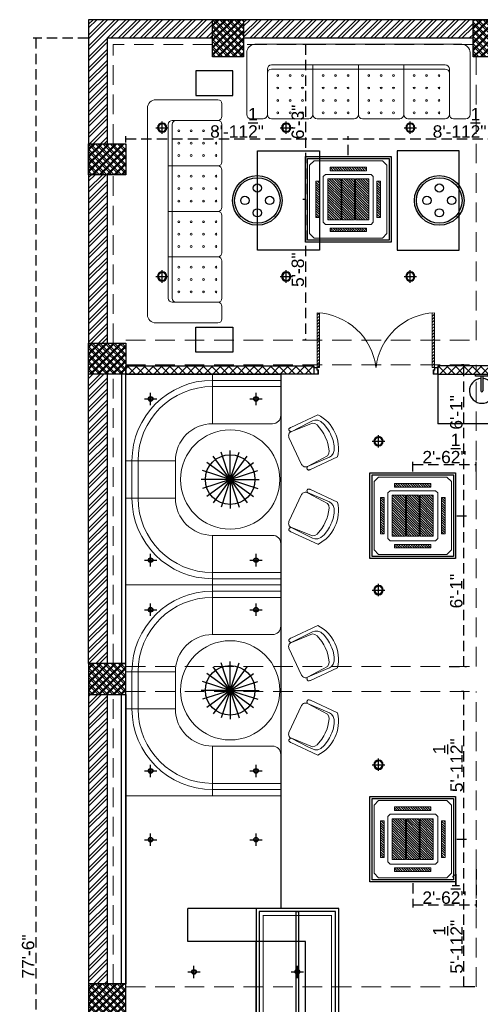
# Model space of a CAD drawing. Header units: inches. Extents: x 105152 to 158499, y 12149 to 30915.
# Tile 17 of 256: x 123135 to 123357, y 17876 to 18352. Entities that reach past the tile are written whole.
import ezdxf

# ---------------------------------------------------------------- set-up
doc = ezdxf.new("R2010")
doc.units = ezdxf.units.IN
doc.header["$MEASUREMENT"] = 0
doc.header["$PDMODE"] = 34
doc.linetypes.add('HIDDEN', pattern=[0.375, 0.25, -0.125])
for name, color, linetype, lineweight in [('-AC-EQUEPMENT', 1, 'Continuous', 20), ('PD_COLUMN', 2, 'Continuous', 60), ('PD_ELEVATION_03', 80, 'Continuous', 25), ('PD_HATCH', 45, 'Continuous', 9)]:
    doc.layers.add(name, color=color, linetype=linetype, lineweight=lineweight)
doc.layers.add('15w led', color=7, linetype='Continuous', true_color=0xe600e6)
doc.layers.add('PD_BASE', color=8, linetype='Continuous', transparency=0.5)
doc.layers.add('PD_DIMENSION', color=101, linetype='Continuous')
doc.layers.add('PD_LIGHTING', color=23, linetype='Continuous')
doc.styles.get("Standard").update_dxf_attribs({"font": 'arial.ttf', "height": 6})
doc.dimstyles.new('ISO-10', dxfattribs={"dimtxt": 6, "dimasz": 0.5, "dimexe": 1.25, "dimexo": 0.625, "dimtad": 1, "dimtoh": 1, "dimdec": 1, "dimlunit": 4, "dimtxsty": 'Standard', "dimblk": 'ARCHTICK', "dimcen": 2.5, "dimclrt": 3, "dimadec": 0, "dimazin": 0, "dimtfac": 1, "dimtdec": 1, "dimtmove": 1, "dimatfit": 3, "dimfxl": 1, "dimarcsym": 0})
pattern_1 = [(45, (268611.2745, 44121.918), (-1.767766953, 1.767766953), []), (135, (268611.2745, 44121.918), (-1.767766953, -1.767766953), [])]

# ---------------------------------------------------------------- blocks, each defined once
blk = doc.blocks.new('_ArchTick')
at = {"color": 0, "linetype": 'ByBlock', "const_width": 0.15}
blk.add_lwpolyline([(-0.5, -0.5), (0.5, 0.5)], dxfattribs=at)
blk = doc.blocks.new('*D251')
at = {"layer": 'Defpoints', "color": 0, "ltscale": 20, "transparency": 16777216}
for p in [(123176.99, 18343.43), (123142.49, 17413.43), (123176.99, 17413.43)]:
    blk.add_point(p, dxfattribs=at)
at = {"layer": 'PD_DIMENSION', "color": 0, "linetype": 'HIDDEN', "lineweight": -2, "ltscale": 20, "transparency": 16777216}
for p, q in [((123167.89, 18343.43), (123141.24, 18343.43)), ((123142.49, 18343.43), (123142.49, 17413.43)), ((123167.89, 17413.43), (123141.24, 17413.43))]:
    blk.add_line(p, q, dxfattribs=at)
at = {"layer": 'PD_DIMENSION', "color": 0, "lineweight": -2, "ltscale": 20, "transparency": 16777216, "xscale": 0.5, "yscale": 0.5, "zscale": 0.5}
for p, rotation in [((123142.49, 18343.43), 90), ((123142.49, 17413.43), 270)]:
    blk.add_blockref('_ArchTick', p, dxfattribs=dict(at, rotation=rotation))
at = {"layer": 'PD_DIMENSION', "color": 3, "ltscale": 20, "transparency": 16777216, "insert": (123138.8, 17899.16), "char_height": 6, "attachment_point": 5, "rotation": 90}
blk.add_mtext('77\'-6"', dxfattribs=at)
blk = doc.blocks.new('columns2')
at = {"layer": 'PD_HATCH', "lineweight": 5}
h = blk.add_hatch(dxfattribs=at)
h.set_pattern_fill('ANSI37', color=173, scale=20)
h.paths.add_polyline_path([(387, -250), (387, -268), (369, -268), (369, -250)])
h.paths.add_polyline_path([(18, 0), (18, -15), (0, -15), (0, 0)])
h.paths.add_polyline_path([(18, -828), (18, -813), (0, -813), (0, -828)])
h.paths.add_polyline_path([(201, -870), (186, -870), (186, -888), (201, -888)])
h.paths.add_polyline_path([(570, -870), (555, -870), (555, -888), (570, -888)])
h.paths.add_polyline_path([(754.5, -870), (739.5, -870), (739.5, -888), (754.5, -888)])
h.paths.add_polyline_path([(934.5, -870), (919.5, -870), (919.5, -888), (934.5, -888)])
h.paths.add_polyline_path([(385.5, -870), (370.5, -870), (370.5, -888), (385.5, -888)])
h.paths.add_polyline_path([(201, 42), (186, 42), (186, 60), (201, 60)])
h.paths.add_polyline_path([(387, -578), (387, -560), (369, -560), (369, -578)])
h.paths.add_polyline_path([(1116, -731.5), (1116, -716.5), (1098, -716.5), (1098, -731.5)])
h.paths.add_polyline_path([(1116, -111.5), (1116, -96.5), (1098, -96.5), (1098, -111.5)])
h.paths.add_polyline_path([(1116, -561.5), (1116, -576.5), (1098, -576.5), (1098, -561.5)])
h.paths.add_polyline_path([(1116, -251.5), (1116, -266.5), (1098, -266.5), (1098, -251.5)])
h.paths.add_polyline_path([(0, -731.5), (0, -716.5), (18, -716.5), (18, -731.5)])
h.paths.add_polyline_path([(0, -111.5), (0, -96.5), (18, -96.5), (18, -111.5)])
h.paths.add_polyline_path([(0, -406.5), (0, -421.5), (18, -421.5), (18, -406.5)])
h.paths.add_polyline_path([(0, -561.5), (0, -576.5), (18, -576.5), (18, -561.5)])
h.paths.add_polyline_path([(0, -251.5), (0, -266.5), (18, -266.5), (18, -251.5)])
h.paths.add_polyline_path([(993, -111.5), (993, -99.5), (984, -99.5), (984, -111.5)])
h.paths.add_polyline_path([(993, -189.5), (993, -201.5), (984, -201.5), (984, -189.5)])
h.paths.add_polyline_path([(903, -111.5), (903, -99.5), (912, -99.5), (912, -111.5)])
h.paths.add_polyline_path([(903, -189.5), (903, -201.5), (912, -201.5), (912, -189.5)])
h.paths.add_polyline_path([(75, -870), (60, -870), (60, -888), (75, -888)])
h.paths.add_polyline_path([(1116, -870), (1101, -870), (1101, -888), (1116, -888)])
h.paths.add_polyline_path([(75, 42), (60, 42), (60, 60), (75, 60)])
h.paths.add_polyline_path([(570, 42), (555, 42), (555, 60), (570, 60)])
h.paths.add_polyline_path([(754.5, 42), (739.5, 42), (739.5, 60), (754.5, 60)])
h.paths.add_polyline_path([(934.5, 42), (919.5, 42), (919.5, 60), (934.5, 60)])
h.paths.add_polyline_path([(385.5, 42), (370.5, 42), (370.5, 60), (385.5, 60)])
h.paths.add_polyline_path([(1116, 42), (1101, 42), (1101, 60), (1116, 60)])
h.paths.add_polyline_path([(738, -250), (738, -268), (756, -268), (756, -250)])
h.paths.add_polyline_path([(756, -578), (756, -560), (738, -560), (738, -578)])
at = {"layer": 'PD_COLUMN', "color": 173, "lineweight": 5}
for points in [[(75, 42), (60, 42), (60, 60), (75, 60)], [(201, 42), (186, 42), (186, 60), (201, 60)], [(18, 0), (18, -15), (0, -15), (0, 0)], [(0, -111.5), (0, -96.5), (18, -96.5), (18, -111.5)], [(0, -251.5), (0, -266.5), (18, -266.5), (18, -251.5)], [(0, -406.5), (0, -421.5), (18, -421.5), (18, -406.5)]]:
    blk.add_lwpolyline(points, close=True, dxfattribs=at)
at = {"layer": 'PD_HATCH', "color": 173, "linetype": 'HIDDEN', "lineweight": 5, "ltscale": 38}
for p, q in [((60, 60), (0, 60)), ((0, 0), (0, 60)), ((186, 60), (75, 60)), ((12, 0), (12, 48)), ((60, 48), (12, 48)), ((186, 48), (75, 48)), ((187.5, -95), (187.5, 42)), ((0, -96.5), (0, -15)), ((12, -96.5), (12, -15)), ((18, -95), (187.5, -95)), ((18, -107), (187.5, -107)), ((187.5, -253), (187.5, -107)), ((0, -251.5), (0, -111.5)), ((12, -251.5), (12, -111.5)), ((18, -253), (187.5, -253)), ((0, -406.5), (0, -266.5)), ((12, -406.5), (12, -266.5)), ((18, -265), (187.5, -265)), ((187.5, -408), (187.5, -265)), ((18, -408), (187.5, -408))]:
    blk.add_line(p, q, dxfattribs=at)
blk = doc.blocks.new('PENDANT LIGHT')
for q in [(-8.33, 11.26), (-4.42, 13.24), (-0.1, 13.93), (4.23, 13.24), (8.13, 11.26), (-11.42, 8.16), (11.23, 8.16), (-13.41, 4.26), (13.22, 4.26), (-14.1, -0.07), (-13.41, -4.4), (-11.42, -8.3), (-8.33, -11.4), (-4.42, -13.39), (-0.1, -14.07), (4.23, -13.39), (8.13, -11.4), (11.23, -8.3), (13.22, -4.4), (13.9, -0.07)]:
    blk.add_line((-0.1, -0.07), q)
blk.add_circle((-0.1, -0.07), 12)
blk = doc.blocks.new('dgdg')
h = blk.add_hatch()
h.set_pattern_fill('ANSI31', color=256, scale=150)
h.paths.add_polyline_path([(-20, -226), (-60, -226), (-60, -626), (-20, -626)])
h.paths.add_polyline_path([(-175, -71), (-575, -71), (-575, -111), (-175, -111)])
h.paths.add_polyline_path([(-690, -226), (-730, -226), (-730, -626), (-690, -626)])
h.paths.add_polyline_path([(-175, -741), (-575, -741), (-575, -781), (-175, -781)])
h = blk.add_hatch()
h.set_pattern_fill('ANSI31', color=256, scale=150)
h.set_pattern_definition([(45, (17390.127, 13433.387), (-13.258252, 13.258252), [])])
h.paths.add_polyline_path([(-455, -651), (-600, -651), (-600, -201), (-455, -201)])
h.paths.add_polyline_path([(-295, -201), (-150, -201), (-150, -651), (-295, -651)])
h.paths.add_polyline_path([(-305, -651), (-445, -651), (-445, -201), (-305, -201)])
for points in [[(-750, -1), (0, -1), (50, -51), (50, -801), (0, -851), (-750, -851), (-800, -801), (-800, -51)], [(-575, -71), (-175, -71), (-175, -111), (-575, -111)], [(-625, -151), (-125, -151), (-100, -176), (-100, -676), (-125, -701), (-625, -701), (-650, -676), (-650, -176)], [(-690, -626), (-690, -226), (-730, -226), (-730, -626)], [(-60, -626), (-60, -226), (-20, -226), (-20, -626)], [(-575, -781), (-175, -781), (-175, -741), (-575, -741)]]:
    blk.add_lwpolyline(points, close=True)
for points in [[(-455, -651), (-600, -651), (-600, -201), (-455, -201), (-455, -651)], [(-305, -651), (-445, -651), (-445, -201), (-305, -201), (-305, -651)], [(-295, -201), (-150, -201), (-150, -651), (-295, -651), (-295, -201)]]:
    blk.add_lwpolyline(points)
blk = doc.blocks.new('ight 18w')
at = {"lineweight": 25}
for p, q in [((6, 0), (-6, 0)), ((0, 6), (0, -6))]:
    blk.add_line(p, q, dxfattribs=at)
for radius in [4.5, 3.75]:
    blk.add_circle((0, 0), radius, dxfattribs=at)
blk = doc.blocks.new('WALLLIGHT34')
for p, q in [((-0.5, -1), (-0.5, -8.1)), ((0.5, -1), (0.5, -8.1))]:
    blk.add_line(p, q)
blk.add_lwpolyline([(-3, 0), (3, 0), (3, -1), (-3, -1)], close=True)
for radius, start, end in [(6, 94.7802, 85.2198), (0.5, 180, 0)]:
    blk.add_arc((0, -8.1), radius, start, end)
blk = doc.blocks.new('GFHFGSDF')
at = {"lineweight": 25}
for p, q in [((-3, 0), (3, 0)), ((0, -3), (0, 3))]:
    blk.add_line(p, q, dxfattribs=at)
for radius in [1.12, 0.938]:
    blk.add_circle((0, 0), radius, dxfattribs=at)
blk = doc.blocks.new('PENDANT 45')
at = {"layer": 'PD_LIGHTING'}
for centre, radius in [((0, 0), 12), ((0, 0), 11), ((0, 6), 2), ((-6, 0), 2), ((6, 0), 2), ((0, -6), 2)]:
    blk.add_circle(centre, radius, dxfattribs=at)
blk = doc.blocks.new('*D257')
at = {"layer": 'Defpoints', "color": 0, "ltscale": 20, "transparency": 16777216}
for p in [(123345.49, 17955.93), (123349.55, 17955.93), (123355.49, 17884.43)]:
    blk.add_point(p, dxfattribs=at)
at = {"layer": 'PD_DIMENSION', "color": 0, "linetype": 'HIDDEN', "lineweight": -2, "ltscale": 20, "transparency": 16777216}
for p, q in [((123346.12, 17955.93), (123350.8, 17955.93)), ((123349.55, 17884.43), (123349.55, 17955.93)), ((123354.87, 17884.43), (123348.3, 17884.43))]:
    blk.add_line(p, q, dxfattribs=at)
at = {"layer": 'PD_DIMENSION', "color": 0, "lineweight": -2, "ltscale": 20, "transparency": 16777216, "xscale": 0.5, "yscale": 0.5, "zscale": 0.5}
for p, rotation in [((123349.55, 17955.93), 90), ((123349.55, 17884.43), 270)]:
    blk.add_blockref('_ArchTick', p, dxfattribs=dict(at, rotation=rotation))
at = {"layer": 'PD_DIMENSION', "color": 3, "ltscale": 20, "transparency": 16777216, "insert": (123341.85, 17903.87), "char_height": 6, "attachment_point": 5, "rotation": 90}
blk.add_mtext('5\'-11{\\H1.000000x;\\S1/2;}"', dxfattribs=at)
blk = doc.blocks.new('*D258')
at = {"layer": 'Defpoints', "color": 0, "ltscale": 20, "transparency": 16777216}
for p in [(123349.55, 18027.43), (123349.55, 18027.43), (123345.49, 17955.93)]:
    blk.add_point(p, dxfattribs=at)
at = {"layer": 'PD_DIMENSION', "color": 0, "linetype": 'HIDDEN', "lineweight": -2, "ltscale": 20, "transparency": 16777216}
for p, q in [((123349.55, 18027.43), (123348.3, 18027.43)), ((123349.55, 17955.93), (123349.55, 18027.43)), ((123346.12, 17955.93), (123350.8, 17955.93))]:
    blk.add_line(p, q, dxfattribs=at)
at = {"layer": 'PD_DIMENSION', "color": 0, "lineweight": -2, "ltscale": 20, "transparency": 16777216, "xscale": 0.5, "yscale": 0.5, "zscale": 0.5}
for p, rotation in [((123349.55, 18027.43), 90), ((123349.55, 17955.93), 270)]:
    blk.add_blockref('_ArchTick', p, dxfattribs=dict(at, rotation=rotation))
at = {"layer": 'PD_DIMENSION', "color": 3, "ltscale": 20, "transparency": 16777216, "insert": (123341.85, 17991.68), "char_height": 6, "attachment_point": 5, "rotation": 90}
blk.add_mtext('5\'-11{\\H1.000000x;\\S1/2;}"', dxfattribs=at)
blk = doc.blocks.new('*D259')
at = {"layer": 'Defpoints', "color": 0, "ltscale": 20, "transparency": 16777216}
for p in [(123355.49, 17941.97), (123324.79, 17935.23), (123355.49, 17924.09)]:
    blk.add_point(p, dxfattribs=at)
at = {"layer": 'PD_DIMENSION', "color": 0, "linetype": 'HIDDEN', "lineweight": -2, "ltscale": 20, "transparency": 16777216}
for p, q in [((123355.49, 17941.35), (123355.49, 17922.84)), ((123324.79, 17934.6), (123324.79, 17922.84)), ((123324.79, 17924.09), (123355.49, 17924.09))]:
    blk.add_line(p, q, dxfattribs=at)
at = {"layer": 'PD_DIMENSION', "color": 0, "lineweight": -2, "ltscale": 20, "transparency": 16777216, "xscale": 0.5, "yscale": 0.5, "zscale": 0.5, "rotation": 180}
blk.add_blockref('_ArchTick', (123324.79, 17924.09), dxfattribs=at)
at = {"layer": 'PD_DIMENSION', "color": 0, "lineweight": -2, "ltscale": 20, "transparency": 16777216, "xscale": 0.5, "yscale": 0.5, "zscale": 0.5}
blk.add_blockref('_ArchTick', (123355.49, 17924.09), dxfattribs=at)
at = {"layer": 'PD_DIMENSION', "color": 3, "ltscale": 20, "transparency": 16777216, "insert": (123340.14, 17931.79), "char_height": 6, "attachment_point": 5}
blk.add_mtext('2\'-6{\\H1.000000x;\\S1/2;}"', dxfattribs=at)
blk = doc.blocks.new('*D260')
at = {"layer": 'Defpoints', "color": 0, "ltscale": 20, "transparency": 16777216}
for p in [(123345.49, 18112.43), (123349.55, 18112.43), (123341.85, 18039.43)]:
    blk.add_point(p, dxfattribs=at)
at = {"layer": 'PD_DIMENSION', "color": 0, "linetype": 'HIDDEN', "lineweight": -2, "ltscale": 20, "transparency": 16777216}
for p, q in [((123346.12, 18112.43), (123350.8, 18112.43)), ((123349.55, 18039.43), (123349.55, 18112.43)), ((123342.47, 18039.43), (123350.8, 18039.43))]:
    blk.add_line(p, q, dxfattribs=at)
at = {"layer": 'PD_DIMENSION', "color": 0, "lineweight": -2, "ltscale": 20, "transparency": 16777216, "xscale": 0.5, "yscale": 0.5, "zscale": 0.5}
for p, rotation in [((123349.55, 18112.43), 90), ((123349.55, 18039.43), 270)]:
    blk.add_blockref('_ArchTick', p, dxfattribs=dict(at, rotation=rotation))
at = {"layer": 'PD_DIMENSION', "color": 3, "ltscale": 20, "transparency": 16777216, "insert": (123345.86, 18075.93), "char_height": 6, "attachment_point": 5, "rotation": 90}
blk.add_mtext('6\'-1"', dxfattribs=at)
blk = doc.blocks.new('*D261')
at = {"layer": 'Defpoints', "color": 0, "ltscale": 20, "transparency": 16777216}
for p in [(123349.55, 18185.43), (123349.55, 18185.43), (123345.49, 18112.43)]:
    blk.add_point(p, dxfattribs=at)
at = {"layer": 'PD_DIMENSION', "color": 0, "linetype": 'HIDDEN', "lineweight": -2, "ltscale": 20, "transparency": 16777216}
for p, q in [((123349.55, 18185.43), (123348.3, 18185.43)), ((123349.55, 18112.43), (123349.55, 18185.43)), ((123346.12, 18112.43), (123350.8, 18112.43))]:
    blk.add_line(p, q, dxfattribs=at)
at = {"layer": 'PD_DIMENSION', "color": 0, "lineweight": -2, "ltscale": 20, "transparency": 16777216, "xscale": 0.5, "yscale": 0.5, "zscale": 0.5}
for p, rotation in [((123349.55, 18185.43), 90), ((123349.55, 18112.43), 270)]:
    blk.add_blockref('_ArchTick', p, dxfattribs=dict(at, rotation=rotation))
at = {"layer": 'PD_DIMENSION', "color": 3, "ltscale": 20, "transparency": 16777216, "insert": (123345.86, 18162.41), "char_height": 6, "attachment_point": 5, "rotation": 90}
blk.add_mtext('6\'-1"', dxfattribs=at)
blk = doc.blocks.new('*D262')
at = {"layer": 'Defpoints', "color": 0, "ltscale": 20, "transparency": 16777216}
for p in [(123355.49, 18137.24), (123324.79, 18133.13), (123355.49, 18133.13)]:
    blk.add_point(p, dxfattribs=at)
at = {"layer": 'PD_DIMENSION', "color": 0, "linetype": 'HIDDEN', "lineweight": -2, "ltscale": 20, "transparency": 16777216}
for p, q in [((123324.79, 18133.75), (123324.79, 18138.49)), ((123324.79, 18137.24), (123355.49, 18137.24)), ((123355.49, 18133.75), (123355.49, 18138.49))]:
    blk.add_line(p, q, dxfattribs=at)
at = {"layer": 'PD_DIMENSION', "color": 0, "lineweight": -2, "ltscale": 20, "transparency": 16777216, "xscale": 0.5, "yscale": 0.5, "zscale": 0.5, "rotation": 180}
blk.add_blockref('_ArchTick', (123324.79, 18137.24), dxfattribs=at)
at = {"layer": 'PD_DIMENSION', "color": 0, "lineweight": -2, "ltscale": 20, "transparency": 16777216, "xscale": 0.5, "yscale": 0.5, "zscale": 0.5}
blk.add_blockref('_ArchTick', (123355.49, 18137.24), dxfattribs=at)
at = {"layer": 'PD_DIMENSION', "color": 3, "ltscale": 20, "transparency": 16777216, "insert": (123340.14, 18144.94), "char_height": 6, "attachment_point": 5}
blk.add_mtext('2\'-6{\\H1.000000x;\\S1/2;}"', dxfattribs=at)
blk = doc.blocks.new('*D281')
at = {"layer": 'Defpoints', "color": 0, "ltscale": 20, "transparency": 16777216}
for p in [(123293.62, 18294.8), (123185.99, 18292.43), (123293.62, 18286.2)]:
    blk.add_point(p, dxfattribs=at)
at = {"layer": 'PD_DIMENSION', "color": 0, "linetype": 'HIDDEN', "lineweight": -2, "ltscale": 20, "transparency": 16777216}
for p, q in [((123185.99, 18293.05), (123185.99, 18296.05)), ((123185.99, 18294.8), (123293.62, 18294.8)), ((123293.62, 18286.82), (123293.62, 18296.05))]:
    blk.add_line(p, q, dxfattribs=at)
at = {"layer": 'PD_DIMENSION', "color": 0, "lineweight": -2, "ltscale": 20, "transparency": 16777216, "xscale": 0.5, "yscale": 0.5, "zscale": 0.5, "rotation": 180}
blk.add_blockref('_ArchTick', (123185.99, 18294.8), dxfattribs=at)
at = {"layer": 'PD_DIMENSION', "color": 0, "lineweight": -2, "ltscale": 20, "transparency": 16777216, "xscale": 0.5, "yscale": 0.5, "zscale": 0.5}
blk.add_blockref('_ArchTick', (123293.62, 18294.8), dxfattribs=at)
at = {"layer": 'PD_DIMENSION', "color": 3, "ltscale": 20, "transparency": 16777216, "insert": (123239.8, 18302.5), "char_height": 6, "attachment_point": 5}
blk.add_mtext('8\'-11{\\H1.000000x;\\S1/2;}"', dxfattribs=at)
blk = doc.blocks.new('*D282')
at = {"layer": 'Defpoints', "color": 0, "ltscale": 20, "transparency": 16777216}
for p in [(123401.24, 18294.8), (123401.24, 18294.8), (123293.62, 18286.2)]:
    blk.add_point(p, dxfattribs=at)
at = {"layer": 'PD_DIMENSION', "color": 0, "linetype": 'HIDDEN', "lineweight": -2, "ltscale": 20, "transparency": 16777216}
for p, q in [((123293.62, 18286.82), (123293.62, 18296.05)), ((123293.62, 18294.8), (123401.24, 18294.8)), ((123401.24, 18294.8), (123401.24, 18296.05))]:
    blk.add_line(p, q, dxfattribs=at)
at = {"layer": 'PD_DIMENSION', "color": 0, "lineweight": -2, "ltscale": 20, "transparency": 16777216, "xscale": 0.5, "yscale": 0.5, "zscale": 0.5, "rotation": 180}
blk.add_blockref('_ArchTick', (123293.62, 18294.8), dxfattribs=at)
at = {"layer": 'PD_DIMENSION', "color": 0, "lineweight": -2, "ltscale": 20, "transparency": 16777216, "xscale": 0.5, "yscale": 0.5, "zscale": 0.5}
blk.add_blockref('_ArchTick', (123401.24, 18294.8), dxfattribs=at)
at = {"layer": 'PD_DIMENSION', "color": 3, "ltscale": 20, "transparency": 16777216, "insert": (123347.43, 18302.5), "char_height": 6, "attachment_point": 5}
blk.add_mtext('8\'-11{\\H1.000000x;\\S1/2;}"', dxfattribs=at)
blk = doc.blocks.new('*D283')
at = {"layer": 'Defpoints', "color": 0, "ltscale": 20, "transparency": 16777216}
for p in [(123275.75, 18340.43), (123272.92, 18265.5), (123272.92, 18265.5)]:
    blk.add_point(p, dxfattribs=at)
at = {"layer": 'PD_DIMENSION', "color": 0, "linetype": 'HIDDEN', "lineweight": -2, "ltscale": 20, "transparency": 16777216}
for p, q in [((123275.12, 18340.43), (123271.67, 18340.43)), ((123272.92, 18340.43), (123272.92, 18265.5)), ((123272.92, 18265.5), (123271.67, 18265.5))]:
    blk.add_line(p, q, dxfattribs=at)
at = {"layer": 'PD_DIMENSION', "color": 0, "lineweight": -2, "ltscale": 20, "transparency": 16777216, "xscale": 0.5, "yscale": 0.5, "zscale": 0.5}
for p, rotation in [((123272.92, 18340.43), 90), ((123272.92, 18265.5), 270)]:
    blk.add_blockref('_ArchTick', p, dxfattribs=dict(at, rotation=rotation))
at = {"layer": 'PD_DIMENSION', "color": 3, "ltscale": 20, "transparency": 16777216, "insert": (123269.23, 18302.96), "char_height": 6, "attachment_point": 5, "rotation": 90}
blk.add_mtext('6\'-3"', dxfattribs=at)
blk = doc.blocks.new('*D284')
at = {"layer": 'Defpoints', "color": 0, "ltscale": 20, "transparency": 16777216}
for p in [(123272.92, 18265.5), (123272.92, 18197.43), (123272.92, 18197.43)]:
    blk.add_point(p, dxfattribs=at)
at = {"layer": 'PD_DIMENSION', "color": 0, "linetype": 'HIDDEN', "lineweight": -2, "ltscale": 20, "transparency": 16777216}
for p, q in [((123272.92, 18265.5), (123271.67, 18265.5)), ((123272.92, 18265.5), (123272.92, 18197.43)), ((123272.92, 18197.43), (123271.67, 18197.43))]:
    blk.add_line(p, q, dxfattribs=at)
at = {"layer": 'PD_DIMENSION', "color": 0, "lineweight": -2, "ltscale": 20, "transparency": 16777216, "xscale": 0.5, "yscale": 0.5, "zscale": 0.5}
for p, rotation in [((123272.92, 18265.5), 90), ((123272.92, 18197.43), 270)]:
    blk.add_blockref('_ArchTick', p, dxfattribs=dict(at, rotation=rotation))
at = {"layer": 'PD_DIMENSION', "color": 3, "ltscale": 20, "transparency": 16777216, "insert": (123269.23, 18231.46), "char_height": 6, "attachment_point": 5, "rotation": 90}
blk.add_mtext('5\'-8"', dxfattribs=at)
blk = doc.blocks.new('door')
at = {"lineweight": 5}
h = blk.add_hatch(dxfattribs=at)
h.set_pattern_fill('ANSI31', color=251, scale=10, style=0)
h.set_pattern_definition([(45, (10752.127, -6120.4824), (-0.883883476, 0.883883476), [])])
edge = h.paths.add_edge_path()
edge.add_arc((-14403.84, -18781.42), 31.42, 180, 182.3452)
edge.add_line((-14435.23, -18782.7), (-14403.84, -18782.7))
edge.add_line((-14403.84, -18782.7), (-14403.84, -18781.42))
edge.add_line((-14403.84, -18781.42), (-14435.26, -18781.42))
h = blk.add_hatch(dxfattribs=at)
h.set_pattern_fill('ANSI31', color=251, scale=10, style=0)
h.set_pattern_definition([(45, (10752.127, -6123.4768), (-0.883883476, 0.883883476), [])])
edge = h.paths.add_edge_path()
edge.add_arc((-14403.84, -18848.7), 31.42, 177.6548, 180, ccw=False)
edge.add_line((-14435.23, -18847.41), (-14403.84, -18847.41))
edge.add_line((-14403.84, -18847.41), (-14403.84, -18848.7))
edge.add_line((-14403.84, -18848.7), (-14435.26, -18848.7))
at = {"color": 251, "lineweight": 5}
for p, q in [((-14403.84, -18780.13), (-14403.84, -18782.7)), ((-14403.84, -18781.42), (-14435.26, -18781.42)), ((-14403.84, -18782.7), (-14435.23, -18782.7)), ((-14403.84, -18848.7), (-14435.26, -18848.7)), ((-14403.84, -18847.41), (-14435.23, -18847.41)), ((-14403.84, -18849.98), (-14403.84, -18847.41))]:
    blk.add_line(p, q, dxfattribs=at)
for points in [[(-14399.98, -18782.06), (-14399.98, -18779.49), (-14403.84, -18779.49), (-14403.84, -18781.42), (-14402.55, -18781.42), (-14402.55, -18782.06), (-14399.98, -18782.06)], [(-14399.98, -18848.05), (-14399.98, -18850.62), (-14403.84, -18850.62), (-14403.84, -18848.7), (-14402.55, -18848.7), (-14402.55, -18848.05), (-14399.98, -18848.05)]]:
    blk.add_lwpolyline(points, dxfattribs=at)
for points in [[(-14400.24, -18781.8), (-14400.24, -18779.74), (-14403.58, -18779.74), (-14403.58, -18781.16), (-14402.3, -18781.16), (-14402.3, -18781.8)], [(-14400.24, -18848.31), (-14400.24, -18850.37), (-14403.58, -18850.37), (-14403.58, -18848.95), (-14402.3, -18848.95), (-14402.3, -18848.31)]]:
    blk.add_lwpolyline(points, close=True, dxfattribs=at)
for centre, radius, start, end in [((-14399.51, -18779.61), 35.79, 182.8848, 263.0539), ((-14399.87, -18850.35), 35.42, 96.4258, 177.3294)]:
    blk.add_arc(centre, radius, start, end, dxfattribs=at)
blk = doc.blocks.new('A$C57124B3B')
at = {"color": 251, "lineweight": 5}
for p, q in [((46, 504), (46, 109)), ((665, 109), (665, 506))]:
    blk.add_line(p, q, dxfattribs=at)
for points in [[(100, 525), (95, 530), (90, 534), (86, 537), (82, 539), (78, 541), (75, 542), (71, 542), (68, 542), (66, 541), (63, 541), (61, 540), (59, 539), (57, 538), (55, 537), (54, 535), (52, 534), (51, 532), (50, 529), (49, 526), (48, 522), (47, 516), (46, 509), (46, 506)], [(100, 525), (92, 265), (90, 207), (95, 175), (111, 140), (143, 111), (197, 86), (269, 70), (318, 65), (357, 65)], [(610, 525), (619, 265), (621, 207), (615, 175), (599, 140), (568, 111), (513, 86), (441, 70), (392, 65), (354, 65)], [(610, 525), (615, 530), (620, 534), (624, 537), (629, 539), (632, 541), (636, 542), (639, 542), (642, 542), (645, 541), (647, 541), (650, 540), (652, 539), (653, 538), (655, 537), (657, 535), (658, 534), (659, 532), (660, 529), (662, 526), (663, 522), (664, 516), (664, 509), (665, 506)]]:
    blk.add_lwpolyline(points, dxfattribs=at)
blk.add_lwpolyline([(353, 144), (310, 144), (260, 151), (165, 175), (136, 193), (116, 221), (100, 522, -0.429937), (157, 583), (553, 583, -0.429937), (610, 522), (594, 221), (575, 193), (545, 175), (450, 151), (401, 144), (357, 144)], format="xyb", dxfattribs=at)
blk.add_arc((355, 499), 498, 231.563, 308.437, dxfattribs=at)
blk = doc.blocks.new('FIXEDSEATING012')
at = {"color": 251, "lineweight": 5}
for p, q in [((0, 0), (0, -102)), ((75, 0), (0, 0)), ((42, -24), (42, 0)), ((75, -3), (75, 0)), ((75, -3), (42, -3)), ((75, -20), (75, -3)), ((42, -6), (75, -6)), ((42, -24), (71, -24)), ((24, -42), (0, -42)), ((3, -42), (3, -60)), ((6, -42), (6, -60)), ((24, -42), (24, -60)), ((24, -60), (0, -60)), ((42, -78), (71, -78)), ((42, -78), (42, -102)), ((75, -102), (75, -82)), ((42, -96), (75, -96)), ((75, -99), (42, -99)), ((75, -102), (0, -102))]:
    blk.add_line(p, q, dxfattribs=at)
blk.add_circle((50.51, -51), 24, dxfattribs=at)
for centre, radius, start, end in [((42, -42), 39, 90, 180), ((42, -42), 36, 90, 180), ((71, -20), 4, 270, 0), ((42, -42), 18, 90, 180), ((42, -60), 39, 180, 270), ((42, -60), 36, 180, 270), ((42, -60), 18, 180, 270), ((71, -82), 4, 0, 90)]:
    blk.add_arc(centre, radius, start, end, dxfattribs=at)
at = {"color": 251, "extrusion": (0, 0, -1), "yscale": 0.03640297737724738, "zscale": -0.03640297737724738}
for p, xscale, rotation in [((-95.77, -16.47), 0.03640297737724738, 245), ((-95.77, -85.53), -0.03640297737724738, 295)]:
    blk.add_blockref('A$C57124B3B', p, dxfattribs=dict(at, xscale=xscale, rotation=rotation))
blk = doc.blocks.new('ghfhgfh')
at = {"color": 251, "lineweight": 5}
for p, q in [((133107.64, 19586.52), (133207.64, 19586.52)), ((133103.64, 19552.52), (133103.64, 19582.52)), ((133211.64, 19582.52), (133211.64, 19552.52)), ((133211.64, 19582.52), (133211.64, 19552.52)), ((133199.64, 19576.52), (133115.64, 19576.52)), ((133135.64, 19576.52), (133135.64, 19552.52)), ((133157.64, 19576.52), (133157.64, 19552.52)), ((133179.64, 19576.52), (133179.64, 19552.52)), ((133113.64, 19552.52), (133113.64, 19574.52)), ((133115.64, 19574.52), (133199.64, 19574.52)), ((133201.64, 19574.52), (133201.64, 19552.52)), ((133111.64, 19550.52), (133105.64, 19550.52)), ((133133.64, 19550.52), (133115.64, 19550.52)), ((133155.64, 19550.52), (133137.64, 19550.52)), ((133159.64, 19550.52), (133177.64, 19550.52)), ((133181.64, 19550.52), (133199.64, 19550.52)), ((133203.64, 19550.52), (133209.64, 19550.52))]:
    blk.add_line(p, q, dxfattribs=at)
for centre in [(133118.64, 19571.38), (133124.64, 19571.38), (133130.64, 19571.38), (133140.64, 19571.38), (133146.64, 19571.38), (133152.64, 19571.38), (133162.64, 19571.38), (133168.64, 19571.38), (133174.64, 19571.38), (133184.64, 19571.38), (133190.64, 19571.38), (133196.64, 19571.38), (133118.64, 19565.38), (133124.64, 19565.38), (133130.64, 19565.38), (133140.64, 19565.38), (133146.64, 19565.38), (133152.64, 19565.38), (133162.64, 19565.38), (133168.64, 19565.38), (133174.64, 19565.38), (133184.64, 19565.38), (133190.64, 19565.38), (133196.64, 19565.38), (133118.64, 19559.38), (133124.64, 19559.38), (133130.64, 19559.38), (133140.64, 19559.38), (133146.64, 19559.38), (133152.64, 19559.38), (133162.64, 19559.38), (133168.64, 19559.38), (133174.64, 19559.38), (133184.64, 19559.38), (133190.64, 19559.38), (133196.64, 19559.38), (133118.64, 19553.38), (133124.64, 19553.38), (133130.64, 19553.38), (133140.64, 19553.38), (133146.64, 19553.38), (133152.64, 19553.38), (133162.64, 19553.38), (133168.64, 19553.38), (133174.64, 19553.38), (133184.64, 19553.38), (133190.64, 19553.38), (133196.64, 19553.38)]:
    blk.add_circle(centre, 0.442, dxfattribs=at)
for centre, radius, start, end in [((133107.64, 19582.52), 4, 90, 180), ((133207.64, 19582.52), 4, 0, 90), ((133115.64, 19574.52), 2, 90, 180), ((133199.64, 19574.52), 2, 0, 90), ((133115.64, 19572.52), 2, 90, 180), ((133199.64, 19572.52), 2, 0, 90), ((133105.64, 19552.52), 2, 180, 270), ((133111.64, 19552.52), 2, 270, 0), ((133115.64, 19552.52), 2, 180, 270), ((133133.64, 19552.52), 2, 270, 0), ((133137.64, 19552.52), 2, 180, 270), ((133155.64, 19552.52), 2, 270, 0), ((133159.64, 19552.52), 2, 180, 270), ((133177.64, 19552.52), 2, 270, 0), ((133181.64, 19552.52), 2, 180, 270), ((133199.64, 19552.52), 2, 270, 0), ((133203.64, 19552.52), 2, 180, 270), ((133209.64, 19552.52), 2, 270, 0)]:
    blk.add_arc(centre, radius, start, end, dxfattribs=at)

msp = doc.modelspace()

# ---------------------------------------------------------------- hatches: boundary and pattern name
at = {"layer": 'PD_BASE'}
h = msp.add_hatch(dxfattribs=at)
h.set_pattern_fill('ANSI32', color=256, scale=10)
h.set_pattern_definition([(45, (123173.841, 17518.1774), (-2.65165, 2.65165), []), (45, (123175.6088, 17518.1774), (-2.65165, 2.65165), [])])
h.paths.add_polyline_path([(123176.99, 17560.93), (123167.99, 17560.93), (123167.99, 17479.43), (123176.99, 17479.43)])
h.paths.add_polyline_path([(123538.49, 17413.43), (123368.99, 17413.43), (123368.99, 17404.43), (123538.49, 17404.43)])
h.paths.add_polyline_path([(123722.99, 17413.43), (123553.49, 17413.43), (123553.49, 17404.43), (123722.99, 17404.43)])
h.paths.add_polyline_path([(123176.99, 18277.43), (123167.99, 18277.43), (123167.99, 18195.93), (123176.99, 18195.93)])
h.paths.add_polyline_path([(123176.99, 18180.93), (123167.99, 18180.93), (123167.99, 18040.93), (123176.99, 18040.93)])
h.paths.add_polyline_path([(123176.99, 18025.93), (123167.99, 18025.93), (123167.99, 17885.93), (123176.99, 17885.93)])
h.paths.add_polyline_path([(123176.99, 17870.93), (123167.99, 17870.93), (123167.99, 17730.93), (123176.99, 17730.93)])
h.paths.add_polyline_path([(123176.99, 17715.93), (123167.99, 17715.93), (123167.99, 17575.93), (123176.99, 17575.93)])
h.paths.add_polyline_path([(124268.99, 18352.43), (124102.49, 18352.43), (124102.49, 18343.43), (124268.99, 18343.43)])
h.paths.add_polyline_path([(124087.49, 18352.43), (123922.49, 18352.43), (123922.49, 18343.43), (124087.49, 18343.43)])
h.paths.add_polyline_path([(123907.49, 18352.43), (123737.99, 18352.43), (123737.99, 18343.43), (123907.49, 18343.43)])
h.paths.add_polyline_path([(123722.99, 18352.43), (123553.49, 18352.43), (123553.49, 18343.43), (123722.99, 18343.43)])
h.paths.add_polyline_path([(123353.99, 18352.43), (123242.99, 18352.43), (123242.99, 18343.43), (123353.99, 18343.43)])
h.paths.add_polyline_path([(123227.99, 18352.43), (123167.99, 18352.43), (123167.99, 18292.43), (123176.99, 18292.43), (123176.99, 18343.43), (123227.99, 18343.43)])
h.paths.add_polyline_path([(123176.99, 17464.43), (123167.99, 17464.43), (123167.99, 17404.43), (123227.99, 17404.43), (123227.99, 17413.43), (123176.99, 17413.43)])
h.paths.add_polyline_path([(123353.99, 17413.43), (123242.99, 17413.43), (123242.99, 17404.43), (123353.99, 17404.43)])
h.paths.add_polyline_path([(123762.74, 17413.43), (123737.99, 17413.43), (123737.99, 17404.43), (123762.74, 17404.43)])
h.paths.add_polyline_path([(123907.49, 17413.43), (123882.74, 17413.43), (123882.74, 17404.43), (123907.49, 17404.43)])
h.paths.add_polyline_path([(123944.99, 17413.43), (123922.49, 17413.43), (123922.49, 17404.43), (123944.99, 17404.43)])
h.paths.add_polyline_path([(124087.49, 17413.43), (124064.99, 17413.43), (124064.99, 17404.43), (124087.49, 17404.43)])
h.paths.add_polyline_path([(124124.99, 17413.43), (124102.49, 17413.43), (124102.49, 17404.43), (124124.99, 17404.43)])
h.paths.add_polyline_path([(124268.99, 17413.43), (124244.99, 17413.43), (124244.99, 17404.43), (124268.99, 17404.43)])
h.paths.add_polyline_path([(124283.99, 17422.43), (124274.99, 17422.43)])
h.paths.add_polyline_path([(124283.99, 17560.93), (124274.99, 17560.93), (124274.99, 17422.43), (124283.99, 17422.43)])
h.paths.add_polyline_path([(124283.99, 17715.93), (124274.99, 17715.93), (124274.99, 17575.93), (124283.99, 17575.93)])
h.paths.add_polyline_path([(124283.99, 18025.93), (124274.99, 18025.93), (124274.99, 17730.93), (124283.99, 17730.93)])
h.paths.add_polyline_path([(124283.99, 18334.43), (124274.99, 18334.43), (124274.99, 18195.93), (124283.99, 18195.93)])
h.paths.add_polyline_path([(124265.99, 18192.93), (124160.99, 18192.93), (124160.99, 18183.93), (124265.99, 18183.93)])
h.paths.add_polyline_path([(124160.99, 18180.93), (124151.99, 18180.93), (124151.99, 18102.93), (124160.99, 18102.93)])
h.paths.add_polyline_path([(124151.99, 18192.93), (124079.99, 18192.93), (124079.99, 18183.93), (124151.99, 18183.93)])
h.paths.add_polyline_path([(124079.99, 18180.93), (124070.99, 18180.93), (124070.99, 18102.93), (124079.99, 18102.93)])
h.paths.add_polyline_path([(124070.99, 18192.93), (123989.99, 18192.93), (123989.99, 18090.93), (124016.99, 18090.93), (124016.99, 18099.93), (123998.99, 18099.93), (123998.99, 18183.93), (124070.99, 18183.93)])
h.paths.add_polyline_path([(124070.99, 18099.93), (124052.99, 18099.93), (124052.99, 18090.93), (124070.99, 18090.93)], flags=17)
h.paths.add_polyline_path([(124097.99, 18099.93), (124079.99, 18099.93), (124079.99, 18090.93), (124097.99, 18090.93)])
h.paths.add_polyline_path([(124151.99, 18099.93), (124133.99, 18099.93), (124133.99, 18090.93), (124151.99, 18090.93)])
h.paths.add_polyline_path([(124160.99, 18090.93), (124151.99, 18090.93), (124151.99, 18027.93), (124160.99, 18027.93)])
h.paths.add_polyline_path([(124283.99, 18041.93), (124274.99, 18041.93), (124274.99, 18040.93), (124283.99, 18040.93)])
h.paths.add_polyline_path([(124283.99, 18180.93), (124274.99, 18180.93), (124274.99, 18161.93), (124283.99, 18161.93)])
h.paths.add_polyline_path([(123405.74, 18343.43), (123405.74, 18352.43), (123368.99, 18352.43), (123368.99, 18343.43)])
h.paths.add_polyline_path([(123501.74, 18352.43), (123501.74, 18343.43), (123538.49, 18343.43), (123538.49, 18352.43)])
h = msp.add_hatch(dxfattribs=at)
h.set_pattern_fill('ANSI37', color=256, scale=20)
h.set_pattern_definition(pattern_1)
h.paths.add_polyline_path([(123242.99, 18352.43), (123227.99, 18352.43), (123227.99, 18334.43), (123242.99, 18334.43)])
h = msp.add_hatch(dxfattribs=at)
h.set_pattern_fill('ANSI37', color=256, scale=20)
h.set_pattern_definition(pattern_1)
h.paths.add_polyline_path([(123368.99, 18352.43), (123353.99, 18352.43), (123353.99, 18334.43), (123368.99, 18334.43)])
h = msp.add_hatch(dxfattribs=at)
h.set_pattern_fill('ANSI37', color=256, scale=20)
h.set_pattern_definition(pattern_1)
h.paths.add_polyline_path([(123167.99, 18292.43), (123167.99, 18277.43), (123185.99, 18277.43), (123185.99, 18292.43)])
h = msp.add_hatch(dxfattribs=at)
h.set_pattern_fill('ANSI37', color=256, scale=20)
h.set_pattern_definition(pattern_1)
h.paths.add_polyline_path([(123167.99, 18180.93), (123167.99, 18195.93), (123185.99, 18195.93), (123185.99, 18180.93)])
h = msp.add_hatch(dxfattribs=at)
h.set_pattern_fill('ANSI37', color=256, scale=23)
h.set_pattern_definition([(45, (-7500, 1e-09), (-2.032931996, 2.032931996), []), (135, (-7500, 1e-09), (-2.032931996, -2.032931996), [])])
h.paths.add_polyline_path([(123276.98, 18184.93), (123185.99, 18184.93), (123185.99, 18180.93), (123276.98, 18180.93)])
h.paths.add_polyline_path([(123426.94, 18180.93), (123426.94, 18184.93), (123336.92, 18184.93), (123336.92, 18180.93)])
h = msp.add_hatch(dxfattribs=at)
h.set_pattern_fill('ANSI37', color=256, scale=20)
h.set_pattern_definition(pattern_1)
h.paths.add_polyline_path([(123167.99, 18040.93), (123167.99, 18025.93), (123185.99, 18025.93), (123185.99, 18040.93)])
h = msp.add_hatch(dxfattribs=at)
h.set_pattern_fill('ANSI37', color=256, scale=20)
h.set_pattern_definition(pattern_1)
h.paths.add_polyline_path([(123167.99, 17885.93), (123167.99, 17870.93), (123185.99, 17870.93), (123185.99, 17885.93)])

# ---------------------------------------------------------------- linework, layer by layer
at = {"layer": 'PD_BASE', "lineweight": 30}
for p, q in [((123405.74, 18352.43), (123167.99, 18352.43)), ((123167.99, 18352.43), (123167.99, 18195.93)), ((123227.99, 18343.43), (123176.99, 18343.43)), ((123176.99, 18343.43), (123176.99, 18292.43)), ((123353.99, 18343.43), (123242.99, 18343.43)), ((123176.99, 18277.43), (123176.99, 18195.93)), ((123167.99, 18040.93), (123167.99, 18180.93)), ((123176.99, 18180.93), (123176.99, 18040.93)), ((123167.99, 18025.93), (123167.99, 17885.93)), ((123176.99, 18025.93), (123176.99, 17885.93))]:
    msp.add_line(p, q, dxfattribs=at)
at = {"layer": 'PD_BASE'}
for p, q in [((123336.91, 18180.93), (123336.91, 18156.85)), ((123455.44, 18156.85), (123336.91, 18156.85)), ((123215.99, 17906.43), (123215.99, 17922.43)), ((123288.99, 17922.43), (123215.99, 17922.43)), ((123288.99, 17680.93), (123288.99, 17922.43)), ((123272.99, 17906.43), (123215.99, 17906.43)), ((123248.99, 17720.93), (123248.99, 17906.43)), ((123272.99, 17696.93), (123272.99, 17906.43))]:
    msp.add_line(p, q, dxfattribs=at)
for points in [[(123242.99, 18334.43), (123227.99, 18334.43), (123227.99, 18352.43), (123242.99, 18352.43)], [(123368.99, 18334.43), (123353.99, 18334.43), (123353.99, 18352.43), (123368.99, 18352.43)], [(123237.84, 18327.75), (123219.84, 18327.75), (123219.84, 18315.75), (123237.84, 18315.75)], [(123185.99, 18292.43), (123185.99, 18277.43), (123167.99, 18277.43), (123167.99, 18292.43)], [(123279.74, 18240.97), (123249.74, 18240.97), (123249.74, 18288.97), (123279.74, 18288.97)], [(123317.24, 18240.97), (123347.24, 18240.97), (123347.24, 18288.97), (123317.24, 18288.97)], [(123237.84, 18191.62), (123219.84, 18191.62), (123219.84, 18203.62), (123237.84, 18203.62)], [(123167.99, 18180.93), (123167.99, 18195.93), (123185.99, 18195.93), (123185.99, 18180.93)], [(123185.99, 18184.93), (123276.97, 18184.93), (123276.97, 18180.93), (123185.99, 18180.93)], [(123336.91, 18180.93), (123426.94, 18180.93), (123426.94, 18184.93), (123336.91, 18184.93)], [(123183.99, 18180.93), (123183.99, 18040.93), (123185.99, 18040.93), (123185.99, 18180.93)], [(123167.99, 18040.93), (123167.99, 18025.93), (123185.99, 18025.93), (123185.99, 18040.93)], [(123183.99, 17885.93), (123183.99, 18025.93), (123185.99, 18025.93), (123185.99, 17885.93)], [(123167.99, 17885.93), (123167.99, 17870.93), (123185.99, 17870.93), (123185.99, 17885.93)]]:
    msp.add_lwpolyline(points, close=True, dxfattribs=at)
at = {"layer": 'PD_ELEVATION_03'}
for points in [[(123185.99, 17422.43), (123185.99, 17730.93), (123176.99, 17730.93), (123176.99, 17870.93), (123185.99, 17870.93), (123185.99, 18180.93), (123260.99, 18180.93), (123260.99, 17922.43), (123248.99, 17922.43), (123248.99, 17680.93), (123260.99, 17680.93), (123260.99, 17422.43)], [(123288.99, 17922.43), (123248.99, 17922.43), (123248.99, 17680.93), (123288.99, 17680.93)], [(123287.49, 17920.93), (123250.49, 17920.93), (123250.49, 17682.43), (123287.49, 17682.43)], [(123269.49, 17849.68), (123268.49, 17849.68), (123268.49, 17920.93), (123269.49, 17920.93)]]:
    msp.add_lwpolyline(points, close=True, dxfattribs=at)
at = {"layer": 'PD_LIGHTING'}
for points in [[(123272.92, 18286.2), (123314.32, 18286.2), (123314.32, 18244.8), (123272.92, 18244.8)], [(123273.92, 18285.2), (123313.32, 18285.2), (123313.32, 18245.8), (123273.92, 18245.8)], [(123304.09, 18133.13), (123345.49, 18133.13), (123345.49, 18091.73), (123304.09, 18091.73)], [(123305.09, 18132.13), (123344.49, 18132.13), (123344.49, 18092.73), (123305.09, 18092.73)], [(123304.09, 17976.63), (123345.49, 17976.63), (123345.49, 17935.23), (123304.09, 17935.23)], [(123305.09, 17975.63), (123344.49, 17975.63), (123344.49, 17936.23), (123305.09, 17936.23)]]:
    msp.add_lwpolyline(points, close=True, dxfattribs=at)
at = {"layer": 'PD_LIGHTING', "linetype": 'HIDDEN', "ltscale": 10, "const_width": 0.5}
msp.add_lwpolyline([(123285.49, 17918.93), (123252.49, 17918.93), (123252.49, 17684.43), (123285.49, 17684.43)], close=True, dxfattribs=at)

# ---------------------------------------------------------------- block references
at = {"layer": '-AC-EQUEPMENT', "color": 251, "true_color": 0x636466, "xscale": -0.04399999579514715, "yscale": 0.04399999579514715, "zscale": 0.04399999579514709}
for p in [(123277.12, 18284.24), (123308.29, 18131.17), (123308.29, 17974.67)]:
    msp.add_blockref('dgdg', p, dxfattribs=at)
for p in [(123249.62, 18264.97), (123337.62, 18264.97)]:
    msp.add_blockref('PENDANT 45', p)
at = {"layer": '15w led', "xscale": -0.5, "yscale": 0.5, "zscale": 0.5, "rotation": 90}
for p in [(123203.62, 18300.18), (123263.62, 18300.18), (123323.62, 18300.18), (123203.62, 18228.18), (123263.62, 18228.18), (123323.62, 18228.18), (123308.24, 18148.43), (123308.24, 18076.43), (123308.24, 17991.93)]:
    msp.add_blockref('ight 18w', p, dxfattribs=at)
at = {"layer": 'PD_BASE'}
for name, p in [('ghfhgfh', (-9859.15, -1246)), ('FIXEDSEATING012', (123185.99, 18180.93)), ('FIXEDSEATING012', (123185.99, 18078.93))]:
    msp.add_blockref(name, p, dxfattribs=at)
at = {"layer": 'PD_BASE', "rotation": 90}
msp.add_blockref('ghfhgfh', (142783.03, -114897.95), dxfattribs=at)
at = {"layer": 'PD_BASE', "ltscale": 25, "xscale": -0.842675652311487, "yscale": 0.842675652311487, "zscale": 0.842675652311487, "rotation": 90}
msp.add_blockref('door', (107451.95, 6046.41), dxfattribs=at)
at = {"layer": 'PD_COLUMN'}
msp.add_blockref('columns2', (123167.99, 18292.43), dxfattribs=at)
at = {"layer": 'PD_LIGHTING'}
for name, p in [('WALLLIGHT34', (123358.18, 18180.93)), ('GFHFGSDF', (123197.99, 18168.93)), ('GFHFGSDF', (123248.99, 18168.93)), ('PENDANT LIGHT', (123236.6, 18130)), ('GFHFGSDF', (123197.99, 18090.93)), ('GFHFGSDF', (123248.99, 18090.93)), ('GFHFGSDF', (123197.99, 18066.93)), ('GFHFGSDF', (123248.99, 18066.93)), ('PENDANT LIGHT', (123236.6, 18028)), ('GFHFGSDF', (123197.99, 17988.93)), ('GFHFGSDF', (123248.99, 17988.93)), ('GFHFGSDF', (123197.99, 17955.68)), ('GFHFGSDF', (123248.99, 17955.68)), ('GFHFGSDF', (123218.99, 17891.68)), ('GFHFGSDF', (123268.99, 17891.68))]:
    msp.add_blockref(name, p, dxfattribs=at)

# ---------------------------------------------------------------- dimensions: what is measured, and where the dimension line sits
at = {"layer": 'PD_DIMENSION', "ltscale": 20}
for base, p1, p2, picture, middle in [((123142.49, 17413.43), (123176.99, 18343.43), (123176.99, 17413.43), '*D251', (123142.49, 17899.16)), ((123349.55, 18185.43), (123345.49, 18112.43), (123349.55, 18185.43), '*D261', (123349.55, 18162.41)), ((123349.55, 17955.93), (123355.49, 17884.43), (123345.49, 17955.93), '*D257', (123349.55, 17903.87))]:
    dim = msp.add_linear_dim(base=base, p1=p1, p2=p2, angle=90, dimstyle='ISO-10', override={"dimfxl": 25.4, "dimfxlon": 1, "dimarcsym": 1}, dxfattribs=at)
    dim.commit()
    dim.dimension.update_dxf_attribs({"geometry": picture, "text_midpoint": middle, "dimtype": 160})
for base, p1, p2, picture, middle in [((123272.92, 18265.5), (123275.75, 18340.43), (123272.92, 18265.5), '*D283', (123269.23, 18302.96)), ((123272.92, 18197.43), (123272.92, 18265.5), (123272.92, 18197.43), '*D284', (123269.23, 18231.46)), ((123349.55, 18112.43), (123341.85, 18039.43), (123345.49, 18112.43), '*D260', (123345.86, 18075.93)), ((123349.55, 18027.43), (123345.49, 17955.93), (123349.55, 18027.43), '*D258', (123341.85, 17991.68))]:
    dim = msp.add_linear_dim(base=base, p1=p1, p2=p2, angle=90, dimstyle='ISO-10', override={"dimfxl": 25.4, "dimfxlon": 1, "dimarcsym": 1}, dxfattribs=at)
    dim.commit()
    dim.dimension.update_dxf_attribs({"geometry": picture, "text_midpoint": middle})
for base, p1, p2, picture, middle in [((123293.62, 18294.8), (123185.99, 18292.43), (123293.62, 18286.2), '*D281', (123239.8, 18302.5)), ((123401.24, 18294.8), (123293.62, 18286.2), (123401.24, 18294.8), '*D282', (123347.43, 18302.5)), ((123355.49, 18137.24), (123324.79, 18133.13), (123355.49, 18133.13), '*D262', (123340.14, 18144.94)), ((123355.49, 17924.09), (123324.79, 17935.23), (123355.49, 17941.97), '*D259', (123340.14, 17931.79))]:
    dim = msp.add_linear_dim(base=base, p1=p1, p2=p2, dimstyle='ISO-10', override={"dimfxl": 25.4, "dimfxlon": 1, "dimarcsym": 1}, dxfattribs=at)
    dim.commit()
    dim.dimension.update_dxf_attribs({"geometry": picture, "text_midpoint": middle})

doc.saveas('drawing.dxf')
